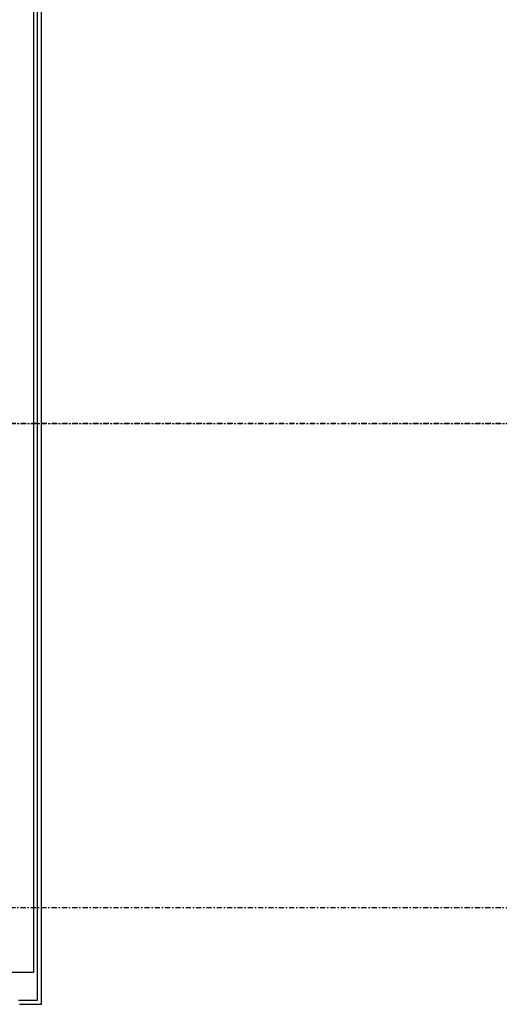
# Model space of a CAD drawing. Header units: centimetres. Extents: x -10729 to 144862, y -4437 to 43656.
# Tile 50 of 148: x 13523 to 14118, y 4880 to 6100. Entities that reach past the tile are written whole.
import ezdxf

# ---------------------------------------------------------------- set-up
doc = ezdxf.new("R2010")
doc.units = ezdxf.units.CM
doc.header["$LTSCALE"] = 0.1
doc.linetypes.add('Kondygnacja  -0_5$0$HIDDEN', pattern=[9.525, 6.35, -3.175])
doc.linetypes.add('Osie rzutów$0$DASHDOT2', pattern=[12.7, 6.35, -3.175, 0, -3.175])
for name, color, linetype in [('Kondygnacja  -0_5$0$ARCH_NIEWIDOK_IST', 8, 'Kondygnacja  -0_5$0$HIDDEN'), ('Kondygnacja  -0_5$0$ARCH_WIDOK_IST', 8, 'Continuous'), ('Osie rzutów$0$ARCH_INFO_OSIE_IST', 8, 'Osie rzutów$0$DASHDOT2'), ('Osie rzutów$0$ARCH_INFO_OSIE_OPISY_IST', 8, 'Continuous')]:
    doc.layers.add(name, color=color, linetype=linetype)

# ---------------------------------------------------------------- blocks, each defined once
blk = doc.blocks.new('Osie rzutów')
at = {"layer": 'Osie rzutów$0$ARCH_INFO_OSIE_IST', "ltscale": 10}
for p, q in [((4436.04, 5600), (15156.54, 5600)), ((15156.54, 5600), (12415.5, 5600)), ((4436.04, 5000), (15156.54, 5000))]:
    blk.add_line(p, q, dxfattribs=at)

msp = doc.modelspace()

# ---------------------------------------------------------------- linework, layer by layer
at = {"layer": 'Kondygnacja  -0_5$0$ARCH_NIEWIDOK_IST'}
for points in [[(13522.5, 4880), (13550, 4880), (13550.002, 8000), (13650.002, 8100), (13550.002, 8200), (13495.002, 8200)], [(13521.464, 4885), (13545, 4885), (13545.002, 8002.071), (13642.931, 8100), (13547.931, 8195), (13495.002, 8195)]]:
    msp.add_lwpolyline(points, dxfattribs=at)
at = {"layer": 'Kondygnacja  -0_5$0$ARCH_WIDOK_IST'}
for p in [(13540, 7370), (11916, 4920)]:
    msp.add_line(p, (13540, 4920), dxfattribs=at)

# ---------------------------------------------------------------- block references
at = {"layer": 'Osie rzutów$0$ARCH_INFO_OSIE_OPISY_IST'}
msp.add_blockref('Osie rzutów', (0, 0), dxfattribs=at)

doc.saveas('drawing.dxf')
